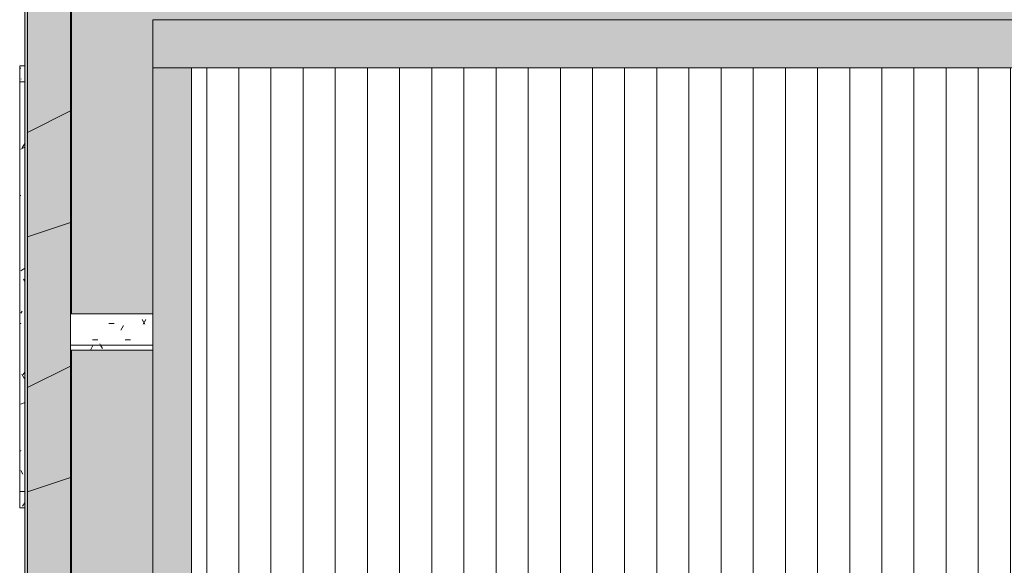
# Model space of a CAD drawing. Header units: millimetres. Extents: x 5980700 to 6194397, y -12939 to 2351883.
# Tile 94 of 124: x 6150717 to 6156842, y -5162 to -1767. Entities that reach past the tile are written whole.
import ezdxf

# ---------------------------------------------------------------- set-up
doc = ezdxf.new("R2010")
doc.units = ezdxf.units.MM
for name, color, linetype, lineweight in [('A-DETL-MBND', 5, 'Continuous', 9), ('A-FLOR-PATT', 8, 'Continuous', 18), ('A-GLAZ', 151, 'Continuous', 9), ('A-GLAZ-SILL', 1, 'Continuous', 9), ('A-ROOF', 132, 'Continuous', 9), ('A-ROOF-OTLN', 132, 'Continuous', 9), ('A-ROOF-PATT', 132, 'Continuous', 9), ('A-WALL', 113, 'Continuous', 18), ('A-WALL-PATT', 111, 'Continuous', 25)]:
    doc.layers.add(name, color=color, linetype=linetype, lineweight=lineweight)
pattern_1 = [(0, (2e-05, -3e-05), (406.4, 101.6), [33.528, -271.272, 33.528, -271.272, -1625.6]), (0, (2e-05, -3e-05), (406.4, 101.6), [-609.6, 33.528, -576.072, 33.528, -271.272, -711.2]), (0, (2e-05, -3e-05), (406.4, 101.6), [-1524, 33.528, -169.672, 33.528, -474.472]), (120, (152.4, 50.8), (-291.1881810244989, 301.1527240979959), [33.52799999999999, -271.2719999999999, 33.52799999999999, -271.2719999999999, -1625.6]), (120, (152.4, 50.8), (-291.1881810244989, 301.1527240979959), [-609.5999999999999, 33.52799999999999, -576.0719999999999, 33.52799999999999, -271.2719999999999, -711.1999999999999]), (120, (152.4, 50.8), (-291.1881810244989, 301.1527240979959), [-1524, 33.52799999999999, -169.672, 33.52799999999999, -474.4719999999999]), (240, (203.2, 254), (-115.2118189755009, -402.7527240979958), [33.528, -271.272, 33.528, -271.272, -1625.6]), (240, (203.2, 254), (-115.2118189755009, -402.7527240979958), [-609.6, 33.528, -576.072, 33.528, -271.272, -711.2]), (240, (203.2, 254), (-115.2118189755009, -402.7527240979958), [-1524, 33.528, -169.672, 33.528, -474.472])]

# ---------------------------------------------------------------- blocks, each defined once
blk = doc.blocks.new('FP_246-PLANTA DE CAIMENTO DE PISOS - COBERTURA')
at = {"layer": 'A-DETL-MBND', "color": 90, "lineweight": 5}
for p, q in [((-1275.000000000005, 107.4999999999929), (-1375.000000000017, 107.4999999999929)), ((1374.999999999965, 107.4999999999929), (1274.99999999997, 107.4999999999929))]:
    blk.add_line(p, q, dxfattribs=at)
at = {"layer": 'A-DETL-MBND', "color": 71, "lineweight": 5}
for p, q in [((-1022.480738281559, 108.6191948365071), (-1022.598246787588, 108.6529190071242)), ((-1022.363229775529, 108.5630978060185), (-1022.480738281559, 108.6191948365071)), ((-1022.245721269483, 108.4847924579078), (-1022.363229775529, 108.5630978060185)), ((-1022.128212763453, 108.3845084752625), (-1022.245721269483, 108.4847924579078)), ((-1022.010704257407, 108.2625400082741), (-1022.128212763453, 108.3845084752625)), ((-1021.893195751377, 108.1192448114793), (-1022.010704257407, 108.2625400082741)), ((-1021.775687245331, 107.9550431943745), (-1021.893195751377, 108.1192448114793)), ((-1021.658178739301, 107.7704167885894), (-1021.775687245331, 107.9550431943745)), ((-1021.540670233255, 107.5659071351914), (-1021.658178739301, 107.7704167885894)), ((-231.7511636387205, 108.6416587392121), (-231.87583791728, 108.6585411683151)), ((-231.626489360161, 108.6135488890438), (-231.7511636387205, 108.6416587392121)), ((-231.5018150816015, 108.5742528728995), (-231.626489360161, 108.6135488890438)), ((-231.377140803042, 108.5238283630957), (-231.5018150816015, 108.5742528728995)), ((-231.2524665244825, 108.4623493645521), (-231.377140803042, 108.5238283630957)), ((-231.127792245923, 108.3899061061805), (-231.2524665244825, 108.4623493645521)), ((-231.0031179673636, 108.3066049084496), (-231.127792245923, 108.3899061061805)), ((-230.8784436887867, 108.2125680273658), (-231.0031179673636, 108.3066049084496)), ((-230.7537694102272, 108.1079334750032), (-230.8784436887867, 108.2125680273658)), ((-230.6290951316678, 107.9928548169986), (-230.7537694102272, 108.1079334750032)), ((-230.5044208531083, 107.8675009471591), (-230.6290951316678, 107.9928548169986)), ((-230.3797465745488, 107.732055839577), (-230.5044208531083, 107.8675009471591)), ((-230.2550722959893, 107.5867182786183), (-230.3797465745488, 107.732055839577)), ((-230.1303980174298, 107.4317015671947), (-230.2550722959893, 107.5867182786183)), ((48.16146111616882, 108.658250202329), (47.94000912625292, 108.6626909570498)), ((48.38291310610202, 108.6508508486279), (48.16146111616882, 108.658250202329)), ((48.60436509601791, 108.640495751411), (48.38291310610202, 108.6508508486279)), ((48.82581708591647, 108.6271889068), (48.60436509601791, 108.640495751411)), ((49.04726907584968, 108.6109354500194), (48.82581708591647, 108.6271889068)), ((49.26872106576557, 108.5917416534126), (49.04726907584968, 108.6109354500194)), ((49.49017305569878, 108.5696149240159), (49.26872106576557, 108.5917416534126)), ((49.71162504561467, 108.5445638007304), (49.49017305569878, 108.5696149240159)), ((49.93307703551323, 108.5165979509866), (49.71162504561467, 108.5445638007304)), ((50.15452902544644, 108.485728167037), (49.93307703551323, 108.5165979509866)), ((50.37598101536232, 108.4519663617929), (50.15452902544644, 108.485728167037)), ((50.59743300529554, 108.4153255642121), (50.37598101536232, 108.4519663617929)), ((50.81888499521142, 108.3758199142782), (50.59743300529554, 108.4153255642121)), ((51.0403369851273, 108.3334646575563), (50.81888499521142, 108.3758199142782)), ((51.2617889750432, 108.288276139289), (51.0403369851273, 108.3334646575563)), ((51.48324096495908, 108.2402717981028), (51.2617889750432, 108.288276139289)), ((51.70469295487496, 108.1894701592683), (51.48324096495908, 108.2402717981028)), ((51.92614494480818, 108.1358908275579), (51.70469295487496, 108.1894701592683)), ((52.14759693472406, 108.079554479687), (51.92614494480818, 108.1358908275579)), ((52.36904892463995, 108.0204828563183), (52.14759693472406, 108.079554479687)), ((52.59050091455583, 107.9586987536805), (52.36904892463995, 108.0204828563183)), ((52.81195290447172, 107.894226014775), (52.59050091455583, 107.9586987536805)), ((53.03340489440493, 107.8270895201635), (52.81195290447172, 107.894226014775)), ((53.25485688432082, 107.7573151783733), (53.03340489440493, 107.8270895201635)), ((53.47630887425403, 107.6849299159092), (53.25485688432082, 107.7573151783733)), ((53.69776086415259, 107.6099616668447), (53.47630887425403, 107.6849299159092)), ((53.91921285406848, 107.5324393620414), (53.69776086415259, 107.6099616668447)), ((565.0199854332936, 108.6191948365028), (564.902476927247, 108.6529190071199)), ((565.137493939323, 108.5630978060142), (565.0199854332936, 108.6191948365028)), ((565.2550024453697, 108.4847924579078), (565.137493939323, 108.5630978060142)), ((565.372510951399, 108.3845084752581), (565.2550024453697, 108.4847924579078)), ((565.4900194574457, 108.2625400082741), (565.372510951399, 108.3845084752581)), ((565.6075279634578, 108.1192448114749), (565.4900194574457, 108.2625400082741)), ((565.7250364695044, 107.9550431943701), (565.6075279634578, 108.1192448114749)), ((565.8425449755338, 107.770416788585), (565.7250364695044, 107.9550431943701)), ((565.9600534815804, 107.565907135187), (565.8425449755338, 107.770416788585)), ((1355.750948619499, 108.6416587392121), (1355.626274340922, 108.6585411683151)), ((1355.875622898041, 108.6135488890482), (1355.750948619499, 108.6416587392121)), ((1356.000297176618, 108.5742528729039), (1355.875622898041, 108.6135488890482)), ((1356.124971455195, 108.5238283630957), (1356.000297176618, 108.5742528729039)), ((1356.249645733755, 108.4623493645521), (1356.124971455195, 108.5238283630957)), ((1356.374320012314, 108.3899061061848), (1356.249645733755, 108.4623493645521)), ((1356.498994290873, 108.3066049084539), (1356.374320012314, 108.3899061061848)), ((1356.623668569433, 108.2125680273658), (1356.498994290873, 108.3066049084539)), ((1356.748342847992, 108.1079334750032), (1356.623668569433, 108.2125680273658)), ((1356.873017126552, 107.9928548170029), (1356.748342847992, 108.1079334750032)), ((1356.997691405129, 107.8675009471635), (1356.873017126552, 107.9928548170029)), ((1357.122365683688, 107.7320558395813), (1356.997691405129, 107.8675009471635)), ((1357.247039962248, 107.5867182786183), (1357.122365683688, 107.7320558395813)), ((1357.371714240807, 107.4317015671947), (1357.247039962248, 107.5867182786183)), ((1357.496388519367, 107.2672332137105), (1357.371714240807, 107.4317015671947)), ((1357.621062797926, 107.0935545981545), (1357.496388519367, 107.2672332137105)), ((1357.745737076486, 106.9109206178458), (1357.621062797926, 107.0935545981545)), ((1357.870411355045, 106.7195993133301), (1357.745737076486, 106.9109206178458)), ((1357.995085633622, 106.5198714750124), (1357.870411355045, 106.7195993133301)), ((1358.119759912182, 106.3120302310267), (1357.995085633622, 106.5198714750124)), ((1358.244434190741, 106.0963806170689), (1358.119759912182, 106.3120302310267)), ((1358.369108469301, 105.8732391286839), (1358.244434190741, 106.0963806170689)), ((1358.49378274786, 105.6429332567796), (1358.369108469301, 105.8732391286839)), ((1358.61845702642, 105.4058010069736), (1358.49378274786, 105.6429332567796)), ((1358.743131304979, 105.1621904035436), (1358.61845702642, 105.4058010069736)), ((1358.867805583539, 104.912458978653), (1358.743131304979, 105.1621904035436)), ((1358.992479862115, 104.6569732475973), (1358.867805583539, 104.912458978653)), ((1359.117154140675, 104.3961081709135), (1358.992479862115, 104.6569732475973)), ((1359.241828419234, 104.1302466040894), (1359.117154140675, 104.3961081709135)), ((1359.366502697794, 103.8597787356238), (1359.241828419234, 104.1302466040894)), ((1359.491176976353, 103.5851015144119), (1359.366502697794, 103.8597787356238)), ((1359.615851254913, 103.3066180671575), (1359.491176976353, 103.5851015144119)), ((1359.740525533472, 103.0247371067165), (1359.615851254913, 103.3066180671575)), ((1359.865199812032, 102.7398723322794), (1359.740525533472, 103.0247371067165)), ((1359.989874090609, 102.4524418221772), (1359.865199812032, 102.7398723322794)), ((1360.114548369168, 102.1628674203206), (1359.989874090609, 102.4524418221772)), ((1360.239222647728, 101.871574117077), (1360.114548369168, 102.1628674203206)), ((1360.363896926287, 101.5789894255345), (1360.239222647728, 101.871574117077)), ((1360.488571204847, 101.2855427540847), (1360.363896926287, 101.5789894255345)), ((1360.613245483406, 100.9916647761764), (1360.488571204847, 101.2855427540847))]:
    blk.add_line(p, q, dxfattribs=at)
blk = doc.blocks.new('CC_PEITORIL - PEITORIL-3910250-PLANTA DE CAIMENTO DE PISOS - COBERTURA')
at = {"layer": 'A-DETL-MBND', "lineweight": 5}
h = blk.add_hatch(dxfattribs=at)
h.set_pattern_fill('FP_51', color=71, style=0, pattern_type=2)
h.set_pattern_definition([(270, (3428.341, -16549.116), (101.6, -406.4), [33.528, -271.272, 33.528, -1896.872]), (270, (3428.341, -16549.116), (101.6, -406.4), [-338.328, -271.272, 33.528, -576.072, -1016]), (270, (3428.341, -16549.116), (101.6, -406.4), [-1219.2, 33.528, -271.272, 33.528, -677.672]), (270, (3428.341, -16549.116), (101.6, -406.4), [-1557.528, -169.672, 33.528, -474.472]), (29.99999999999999, (3479.141, -16701.516), (301.1527240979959, 291.1881810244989), [33.528, -271.272, 33.528, -271.272, -1625.6]), (29.99999999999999, (3479.141, -16701.516), (301.1527240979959, 291.1881810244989), [-609.6, 33.528, -576.072, 33.528, -271.272, -711.2]), (29.99999999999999, (3479.141, -16701.516), (301.1527240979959, 291.1881810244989), [-1524, 33.528, -169.672, 33.528, -474.472]), (150, (3682.341, -16752.316), (-402.7527240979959, 115.211818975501), [33.528, -271.272, 33.528, -1896.872]), (150, (3682.341, -16752.316), (-402.7527240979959, 115.211818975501), [-338.328, -271.272, 33.528, -576.072, -1016]), (150, (3682.341, -16752.316), (-402.7527240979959, 115.211818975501), [-1219.2, 33.528, -271.272, 33.528, -677.672]), (150, (3682.341, -16752.316), (-402.7527240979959, 115.211818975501), [-1557.528, -169.672, 33.528, -474.472])])
h.paths.add_polyline_path([(-1375.000000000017, 100.9916647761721), (-1375.000000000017, 77.50636918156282), (-1275.000000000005, 78.14655958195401), (-1275.000000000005, 100.9916647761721), (-1284.641789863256, 100.9916647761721)])
h.paths.add_polyline_path([(1274.99999999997, 77.50636918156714), (1374.999999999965, 77.50636918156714), (1374.999999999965, 100.9916647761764), (1274.99999999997, 100.1295853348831)])
h = blk.add_hatch(dxfattribs=at)
h.set_pattern_fill('FP_52', color=71, style=0, pattern_type=2)
h.set_pattern_definition([(126.87, (5015.840999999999, -17184.116), (3175.008507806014, -4762.494328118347), [793.75, -7143.75]), (116.565, (4539.590999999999, -18136.616), (-1587.499067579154, 1587.501456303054), [1774.879, -1774.879]), (108.435, (3745.841, -18136.616), (-1587.502903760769, 3174.997452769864), [1004.024, -4016.092])])
h.paths.add_polyline_path([(-1375.000000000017, 100.9916647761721), (-1375.000000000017, 77.50636918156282), (-1275.000000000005, 78.14655958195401), (-1275.000000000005, 100.9916647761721), (-1284.641789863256, 100.9916647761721)])
h.paths.add_polyline_path([(1274.99999999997, 77.50636918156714), (1374.999999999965, 77.50636918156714), (1374.999999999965, 100.9916647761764), (1274.99999999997, 100.1295853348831)])
at = {"layer": 'A-DETL-MBND', "color": 90, "lineweight": 5}
for p, q in [((-1375.000000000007, 100.9916647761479), (-1375.000000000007, 107.4999999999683)), ((-1375.000000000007, 100.9916647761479), (-1375.000000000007, 77.50636918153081)), ((1374.999999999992, 107.4999999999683), (1374.999999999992, 100.991664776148)), ((1374.999999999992, 77.5063691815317), (1374.999999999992, 100.9916647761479))]:
    blk.add_line(p, q, dxfattribs=at)
at = {"layer": 'A-GLAZ', "color": 90, "lineweight": 5}
blk.add_blockref('FP_246-PLANTA DE CAIMENTO DE PISOS - COBERTURA', (0, 0), dxfattribs=at)
blk = doc.blocks.new('Cumeeira1 - Cumeeira-4038532-PLANTA DE CAIMENTO DE PISOS - COBERTURA')
at = {"layer": 'A-ROOF', "lineweight": 5}
for points in [[(-15828.6148292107, -1825.841032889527), (19471.385170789, -1825.841032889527), (19471.385170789, -1525.522373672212), (-15828.6148292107, -1525.522373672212), (-15828.6148292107, -1539.160710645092)], [(1790.63785953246, -2126.159692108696), (19471.385170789, -2126.159692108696), (19471.385170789, -1825.841032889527), (-15828.6148292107, -1825.841032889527), (-15828.6148292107, -2126.159692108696), (1607.799284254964, -2126.159692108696)]]:
    blk.add_hatch(color=71, dxfattribs=at).paths.add_polyline_path(points)
at = {"layer": 'A-ROOF', "color": 90, "lineweight": 5}
for p, q in [((-15828.61482921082, -2126.159692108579), (-15828.61482921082, -1825.841032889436)), ((-15828.61482921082, -1825.841032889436), (19471.38517078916, -1825.841032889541)), ((19471.38517078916, -2126.159692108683), (-15828.61482921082, -2126.159692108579))]:
    blk.add_line(p, q, dxfattribs=at)
blk = doc.blocks.new('FP_272-PLANTA DE CAIMENTO DE PISOS - COBERTURA')
at = {"layer": 'A-GLAZ-SILL', "color": 90, "lineweight": 5}
blk.add_line((1274.99999999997, 107.4999999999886), (-1275.000000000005, 107.4999999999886), dxfattribs=at)
at = {"layer": 'A-GLAZ-SILL', "lineweight": 5}
for p, q in [((-1022.945106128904, 108.6191948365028), (-1023.062614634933, 108.6529190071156)), ((-1022.82759762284, 108.5630978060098), (-1022.945106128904, 108.6191948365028)), ((-1022.71008911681, 108.4847924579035), (-1022.82759762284, 108.5630978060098)), ((-1022.592580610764, 108.3845084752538), (-1022.71008911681, 108.4847924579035)), ((-1022.475072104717, 108.2625400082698), (-1022.592580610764, 108.3845084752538)), ((-1022.35756359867, 108.1192448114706), (-1022.475072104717, 108.2625400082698)), ((-1022.240055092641, 107.9550431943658), (-1022.35756359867, 108.1192448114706)), ((-1022.122546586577, 107.770416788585), (-1022.240055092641, 107.9550431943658)), ((-1022.005038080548, 107.565907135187), (-1022.122546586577, 107.770416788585)), ((-1021.887529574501, 107.342114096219), (-1022.005038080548, 107.565907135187)), ((-1021.770021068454, 107.099694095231), (-1021.887529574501, 107.342114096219)), ((-1021.652512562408, 106.839358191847), (-1021.770021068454, 107.099694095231)), ((-1021.535004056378, 106.5618699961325), (-1021.652512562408, 106.839358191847)), ((-1021.417495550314, 106.2680434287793), (-1021.535004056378, 106.5618699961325)), ((-1021.299987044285, 105.9587403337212), (-1021.417495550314, 106.2680434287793)), ((-1021.182478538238, 105.6348679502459), (-1021.299987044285, 105.9587403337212)), ((-1021.064970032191, 105.29737625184), (-1021.182478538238, 105.6348679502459)), ((-1020.947461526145, 104.9472551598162), (-1021.064970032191, 105.29737625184)), ((-1020.829953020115, 104.5855316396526), (-1020.947461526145, 104.9472551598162)), ((-1020.712444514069, 104.2132666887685), (-1020.829953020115, 104.5855316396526)), ((-1020.594936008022, 103.831552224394), (-1020.712444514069, 104.2132666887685)), ((-1020.477427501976, 103.4415078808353), (-1020.594936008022, 103.831552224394)), ((-1020.359918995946, 103.0442777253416), (-1020.477427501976, 103.4415078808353)), ((-1020.242410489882, 102.6410269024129), (-1020.359918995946, 103.0442777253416)), ((-1020.124901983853, 102.2329382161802), (-1020.242410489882, 102.6410269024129)), ((-1020.007393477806, 101.8212086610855), (-1020.124901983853, 102.2329382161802)), ((-1019.889884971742, 101.4070459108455), (-1020.007393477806, 101.8212086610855)), ((-1019.772376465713, 100.9916647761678), (-1019.889884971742, 101.4070459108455)), ((-767.0768628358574, 108.6589095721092), (-767.2856193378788, 108.6628558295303)), ((-766.868106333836, 108.6523339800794), (-767.0768628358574, 108.6589095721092)), ((-766.6593498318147, 108.643131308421), (-766.868106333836, 108.6523339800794)), ((-766.4505933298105, 108.6313047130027), (-766.6593498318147, 108.643131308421)), ((-766.2418368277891, 108.6168582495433), (-766.4505933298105, 108.6313047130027)), ((-766.0330803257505, 108.5997968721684), (-766.2418368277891, 108.6168582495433)), ((-765.8243238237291, 108.5801264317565), (-766.0330803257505, 108.5997968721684)), ((-765.6155673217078, 108.5578536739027), (-765.8243238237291, 108.5801264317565)), ((-765.4068108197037, 108.5329862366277), (-765.6155673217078, 108.5578536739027)), ((-765.1980543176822, 108.5055326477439), (-765.4068108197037, 108.5329862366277)), ((-491.2689681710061, 108.630456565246), (-491.0575333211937, 108.6425882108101)), ((-491.0575333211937, 108.6425882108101), (-490.8460984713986, 108.6520283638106)), ((-490.8460984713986, 108.6520283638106), (-490.6346636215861, 108.6587737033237)), ((-490.6346636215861, 108.6587737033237), (-490.423228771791, 108.6628218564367)), ((-232.4477188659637, 108.6416587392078), (-232.5723931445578, 108.6585411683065)), ((-232.3230445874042, 108.6135488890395), (-232.4477188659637, 108.6416587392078)), ((-232.1983703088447, 108.5742528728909), (-232.3230445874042, 108.6135488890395)), ((-232.0736960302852, 108.523828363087), (-232.1983703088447, 108.5742528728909)), ((-231.9490217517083, 108.4623493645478), (-232.0736960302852, 108.523828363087)), ((-231.8243474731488, 108.3899061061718), (-231.9490217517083, 108.4623493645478)), ((-231.6996731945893, 108.3066049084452), (-231.8243474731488, 108.3899061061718)), ((-231.5749989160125, 108.2125680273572), (-231.6996731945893, 108.3066049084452)), ((-231.4503246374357, 108.1079334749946), (-231.5749989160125, 108.2125680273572)), ((-231.3256503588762, 107.9928548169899), (-231.4503246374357, 108.1079334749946)), ((-231.2009760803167, 107.8675009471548), (-231.3256503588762, 107.9928548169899)), ((-231.0763018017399, 107.7320558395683), (-231.2009760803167, 107.8675009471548)), ((-230.9516275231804, 107.5867182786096), (-231.0763018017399, 107.7320558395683)), ((-230.8269532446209, 107.4317015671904), (-230.9516275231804, 107.5867182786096)), ((-230.7022789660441, 107.2672332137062), (-230.8269532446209, 107.4317015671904)), ((-230.5776046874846, 107.0935545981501), (-230.7022789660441, 107.2672332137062)), ((-230.4529304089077, 106.9109206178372), (-230.5776046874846, 107.0935545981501)), ((-230.3282561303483, 106.7195993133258), (-230.4529304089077, 106.9109206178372)), ((-230.2035818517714, 106.5198714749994), (-230.3282561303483, 106.7195993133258)), ((-230.0789075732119, 106.312030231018), (-230.2035818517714, 106.5198714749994)), ((-229.9542332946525, 106.0963806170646), (-230.0789075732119, 106.312030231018)), ((-229.829559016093, 105.8732391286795), (-229.9542332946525, 106.0963806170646)), ((-229.7048847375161, 105.642933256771), (-229.829559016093, 105.8732391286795)), ((-229.5802104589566, 105.4058010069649), (-229.7048847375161, 105.642933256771)), ((-229.4555361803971, 105.1621904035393), (-229.5802104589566, 105.4058010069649)), ((-229.330861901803, 104.9124589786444), (-229.4555361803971, 105.1621904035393)), ((-229.2061876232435, 104.6569732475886), (-229.330861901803, 104.9124589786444)), ((-229.081513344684, 104.3961081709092), (-229.2061876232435, 104.6569732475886)), ((-228.9568390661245, 104.1302466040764), (-229.081513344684, 104.3961081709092)), ((-228.8321647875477, 103.8597787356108), (-228.9568390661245, 104.1302466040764)), ((-228.7074905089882, 103.5851015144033), (-228.8321647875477, 103.8597787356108)), ((-228.5828162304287, 103.3066180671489), (-228.7074905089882, 103.5851015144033)), ((-228.4581419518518, 103.0247371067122), (-228.5828162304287, 103.3066180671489)), ((-228.333467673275, 102.739872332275), (-228.4581419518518, 103.0247371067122)), ((-228.2087933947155, 102.4524418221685), (-228.333467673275, 102.739872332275)), ((-228.084119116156, 102.162867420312), (-228.2087933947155, 102.4524418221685)), ((-227.9594448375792, 101.8715741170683), (-228.084119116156, 102.162867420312)), ((-227.8347705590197, 101.5789894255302), (-227.9594448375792, 101.8715741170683)), ((-227.7100962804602, 101.285542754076), (-227.8347705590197, 101.5789894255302)), ((-227.5854220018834, 100.9916647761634), (-227.7100962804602, 101.285542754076)), ((45.75897096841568, 108.6579677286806), (45.5322975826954, 108.6626203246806)), ((45.98564435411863, 108.6502154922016), (45.75897096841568, 108.6579677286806)), ((46.21231773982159, 108.6393667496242), (45.98564435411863, 108.6502154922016)), ((46.43899112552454, 108.6254258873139), (46.21231773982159, 108.6393667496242)), ((46.66566451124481, 108.6083985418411), (46.43899112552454, 108.6254258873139)), ((46.89233789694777, 108.5882915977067), (46.66566451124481, 108.6083985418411)), ((47.11901128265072, 108.5651131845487), (46.89233789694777, 108.5882915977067)), ((47.34568466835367, 108.5388726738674), (47.11901128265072, 108.5651131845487)), ((47.57235805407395, 108.5095806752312), (47.34568466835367, 108.5388726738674)), ((47.7990314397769, 108.4772490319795), (47.57235805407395, 108.5095806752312)), ((48.02570482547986, 108.4418908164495), (47.7990314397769, 108.4772490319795)), ((48.25237821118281, 108.4035203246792), (48.02570482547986, 108.4418908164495)), ((48.47905159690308, 108.3621530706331), (48.25237821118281, 108.4035203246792)), ((48.70572498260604, 108.3178057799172), (48.47905159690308, 108.3621530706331)), ((48.93239836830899, 108.270496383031), (48.70572498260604, 108.3178057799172)), ((49.15907175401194, 108.220244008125), (48.93239836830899, 108.270496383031)), ((49.38574513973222, 108.1670689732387), (49.15907175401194, 108.220244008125)), ((49.61241852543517, 108.1109927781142), (49.38574513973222, 108.1670689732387)), ((49.83909191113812, 108.0520380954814), (49.61241852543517, 108.1109927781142)), ((50.06576529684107, 107.9902287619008), (49.83909191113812, 108.0520380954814)), ((50.29243868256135, 107.9255897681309), (50.06576529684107, 107.9902287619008)), ((50.51911206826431, 107.8581472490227), (50.29243868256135, 107.9255897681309)), ((50.74578545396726, 107.7879284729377), (50.51911206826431, 107.8581472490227)), ((50.97245883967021, 107.7149618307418), (50.74578545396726, 107.7879284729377)), ((51.19913222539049, 107.6392768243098), (50.97245883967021, 107.7149618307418)), ((51.42580561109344, 107.5609040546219), (51.19913222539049, 107.6392768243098)), ((51.65247899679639, 107.4798752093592), (51.42580561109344, 107.5609040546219)), ((51.87915238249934, 107.3962230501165), (51.65247899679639, 107.4798752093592)), ((52.10582576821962, 107.3099813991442), (51.87915238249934, 107.3962230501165)), ((52.33249915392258, 107.2211851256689), (52.10582576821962, 107.3099813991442)), ((52.55917253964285, 107.1298701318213), (52.33249915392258, 107.2211851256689)), ((52.78584592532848, 107.036073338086), (52.55917253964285, 107.1298701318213)), ((53.01251931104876, 106.9398326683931), (52.78584592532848, 107.036073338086)), ((53.23919269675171, 106.8411870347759), (53.01251931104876, 106.9398326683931)), ((53.46586608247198, 106.7401763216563), (53.23919269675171, 106.8411870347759)), ((53.69253946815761, 106.6368413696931), (53.46586608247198, 106.7401763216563)), ((53.91921285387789, 106.5312239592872), (53.69253946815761, 106.6368413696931)), ((564.5556175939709, 108.6191948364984), (564.4381090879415, 108.6529190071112)), ((564.6731261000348, 108.5630978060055), (564.5556175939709, 108.6191948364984)), ((564.7906346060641, 108.4847924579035), (564.6731261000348, 108.5630978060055)), ((564.9081431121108, 108.3845084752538), (564.7906346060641, 108.4847924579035)), ((565.0256516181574, 108.2625400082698), (564.9081431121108, 108.3845084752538)), ((565.1431601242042, 108.1192448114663), (565.0256516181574, 108.2625400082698)), ((565.2606686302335, 107.9550431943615), (565.1431601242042, 108.1192448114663)), ((565.3781771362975, 107.7704167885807), (565.2606686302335, 107.9550431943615)), ((565.4956856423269, 107.5659071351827), (565.3781771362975, 107.7704167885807)), ((565.6131941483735, 107.342114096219), (565.4956856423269, 107.5659071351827)), ((565.7307026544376, 107.0996940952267), (565.6131941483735, 107.342114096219)), ((565.8482111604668, 106.8393581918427), (565.7307026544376, 107.0996940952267)), ((565.9657196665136, 106.5618699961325), (565.8482111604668, 106.8393581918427)), ((566.0832281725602, 106.2680434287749), (565.9657196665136, 106.5618699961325)), ((566.2007366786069, 105.9587403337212), (566.0832281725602, 106.2680434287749)), ((566.3182451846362, 105.6348679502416), (566.2007366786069, 105.9587403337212)), ((566.4357536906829, 105.29737625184), (566.3182451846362, 105.6348679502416)), ((566.5532621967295, 104.9472551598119), (566.4357536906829, 105.29737625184)), ((566.6707707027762, 104.5855316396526), (566.5532621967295, 104.9472551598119)), ((566.7882792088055, 104.2132666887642), (566.6707707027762, 104.5855316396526)), ((566.9057877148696, 103.831552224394), (566.7882792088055, 104.2132666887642)), ((567.0232962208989, 103.441507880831), (566.9057877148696, 103.831552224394)), ((567.1408047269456, 103.0442777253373), (567.0232962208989, 103.441507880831)), ((567.2583132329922, 102.6410269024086), (567.1408047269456, 103.0442777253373)), ((567.3758217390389, 102.2329382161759), (567.2583132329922, 102.6410269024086)), ((567.4933302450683, 101.8212086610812), (567.3758217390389, 102.2329382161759)), ((567.6108387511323, 101.4070459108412), (567.4933302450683, 101.8212086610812)), ((567.7283472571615, 100.9916647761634), (567.6108387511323, 101.4070459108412))]:
    blk.add_line(p, q, dxfattribs=at)
blk = doc.blocks.new('CC_PEITORIL - PEITORIL-V271-PLANTA DE CAIMENTO DE PISOS - COBERTURA')
at = {"layer": 'A-GLAZ-SILL', "lineweight": 5}
h = blk.add_hatch(dxfattribs=at)
h.set_pattern_fill('FP_222', color=256, style=0, pattern_type=2)
h.set_pattern_definition([(270, (3428.341, -16549.122), (101.6, -406.4), [33.528, -271.272, 33.528, -1896.872]), (270, (3428.341, -16549.122), (101.6, -406.4), [-338.328, -271.272, 33.528, -576.072, -1016]), (270, (3428.341, -16549.122), (101.6, -406.4), [-1219.2, 33.528, -271.272, 33.528, -677.672]), (270, (3428.341, -16549.122), (101.6, -406.4), [-1557.528, -169.672, 33.528, -474.472]), (29.99999999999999, (3479.141, -16701.522), (301.1527240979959, 291.1881810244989), [33.528, -271.272, 33.528, -271.272, -1625.6]), (29.99999999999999, (3479.141, -16701.522), (301.1527240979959, 291.1881810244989), [-609.6, 33.528, -576.072, 33.528, -271.272, -711.2]), (29.99999999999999, (3479.141, -16701.522), (301.1527240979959, 291.1881810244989), [-1524, 33.528, -169.672, 33.528, -474.472]), (150, (3682.341, -16752.322), (-402.7527240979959, 115.211818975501), [33.528, -271.272, 33.528, -1896.872]), (150, (3682.341, -16752.322), (-402.7527240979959, 115.211818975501), [-338.328, -271.272, 33.528, -576.072, -1016]), (150, (3682.341, -16752.322), (-402.7527240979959, 115.211818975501), [-1219.2, 33.528, -271.272, 33.528, -677.672]), (150, (3682.341, -16752.322), (-402.7527240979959, 115.211818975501), [-1557.528, -169.672, 33.528, -474.472])])
h.paths.add_polyline_path([(-1275.000000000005, 100.9852955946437), (-1275.000000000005, 77.50000000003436), (1274.99999999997, 77.5000000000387), (1274.99999999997, 100.9916647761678), (-1275.000000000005, 100.9916647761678)])
h = blk.add_hatch(dxfattribs=at)
h.set_pattern_fill('FP_223', color=256, style=0, pattern_type=2)
h.set_pattern_definition([(126.87, (5015.840999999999, -17184.122), (3175.008507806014, -4762.494328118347), [793.75, -7143.75]), (116.565, (4539.590999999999, -18136.622), (-1587.499067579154, 1587.501456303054), [1774.879, -1774.879]), (108.435, (3745.841, -18136.622), (-1587.502903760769, 3174.997452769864), [1004.024, -4016.092])])
h.paths.add_polyline_path([(-1275.000000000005, 100.9852955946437), (-1275.000000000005, 77.50000000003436), (1274.99999999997, 77.5000000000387), (1274.99999999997, 100.9916647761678), (-1275.000000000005, 100.9916647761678)])
at = {"layer": 'A-GLAZ-SILL', "color": 90, "lineweight": 5}
for p, q in [((-1275.000000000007, 100.9916647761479), (-1275.000000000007, 107.4999999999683)), ((-1275.000000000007, 100.9916647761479), (-1275.000000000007, 77.5000000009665)), ((1274.999999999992, 107.4999999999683), (1274.999999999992, 100.991664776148)), ((1274.999999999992, 77.50000000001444), (1274.999999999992, 100.9916647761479))]:
    blk.add_line(p, q, dxfattribs=at)
at = {"layer": 'A-GLAZ', "color": 90, "lineweight": 5}
blk.add_blockref('FP_272-PLANTA DE CAIMENTO DE PISOS - COBERTURA', (0, 0), dxfattribs=at)
blk = doc.blocks.new('CHAPIM - CHAPIM-4060820-PLANTA DE CAIMENTO DE PISOS - COBERTURA')
at = {"layer": 'A-ROOF-PATT', "lineweight": 5}
h = blk.add_hatch(dxfattribs=at)
h.set_pattern_fill('FP_34', color=71, style=0, pattern_type=2)
h.set_pattern_definition([(0, (2e-05, -3e-05), (812.8, 203.2), [33.528, -576.072, 33.528, -576.072, -3251.2]), (0, (2e-05, -3e-05), (812.8, 203.2), [-1219.2, 33.528, -1185.672, 33.528, -576.072, -1422.4]), (0, (2e-05, -3e-05), (812.8, 203.2), [-3048, 33.528, -372.872, 33.528, -982.472]), (120, (304.8, 101.6), (-582.3763620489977, 602.3054481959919), [33.52799999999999, -576.0719999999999, 33.52799999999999, -576.0719999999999, -3251.199999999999]), (120, (304.8, 101.6), (-582.3763620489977, 602.3054481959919), [-1219.2, 33.52799999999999, -1185.672, 33.52799999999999, -576.0719999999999, -1422.4]), (120, (304.8, 101.6), (-582.3763620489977, 602.3054481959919), [-3048, 33.52799999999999, -372.8719999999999, 33.52799999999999, -982.4719999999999]), (240, (406.4, 508), (-230.4236379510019, -805.5054481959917), [33.528, -576.072, 33.528, -576.072, -3251.2]), (240, (406.4, 508), (-230.4236379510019, -805.5054481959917), [-1219.2, 33.528, -1185.672, 33.528, -576.072, -1422.4]), (240, (406.4, 508), (-230.4236379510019, -805.5054481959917), [-3048, 33.528, -372.872, 33.528, -982.472])])
h.paths.add_polyline_path([(9835.535171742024, -8340.841032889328), (20251.38517078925, -8340.841032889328), (20251.38517078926, 4739.15896711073), (-16608.61482921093, 4739.15896711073), (-16608.61482921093, -8340.841032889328), (9652.696596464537, -8340.841032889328)])
h.paths.add_polyline_path([(3619.023612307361, -8073.341032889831), (-16341.11482921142, -8073.341032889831), (-16341.11482921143, 4471.658967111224), (19983.88517078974, 4471.658967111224), (19983.88517078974, -8073.341032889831), (3710.442899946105, -8073.341032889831)])
h = blk.add_hatch(dxfattribs=at)
h.set_pattern_fill('FP_33', color=71, style=0, pattern_type=2)
h.set_pattern_definition([(216.87, (635, 1587.5), (4762.494328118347, 3175.008507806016), [793.75, -7143.75]), (206.565, (1587.5, 1111.25), (-1587.501456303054, -1587.499067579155), [1774.879, -1774.879]), (198.435, (1587.5, 317.5), (-3174.997452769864, -1587.50290376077), [1004.024, -4016.092])])
h.paths.add_polyline_path([(9835.535171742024, -8340.841032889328), (20251.38517078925, -8340.841032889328), (20251.38517078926, 4739.15896711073), (-16608.61482921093, 4739.15896711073), (-16608.61482921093, -8340.841032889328), (9652.696596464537, -8340.841032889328)])
h.paths.add_polyline_path([(3619.023612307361, -8073.341032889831), (-16341.11482921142, -8073.341032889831), (-16341.11482921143, 4471.658967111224), (19983.88517078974, 4471.658967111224), (19983.88517078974, -8073.341032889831), (3710.442899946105, -8073.341032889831)])
at = {"layer": 'A-ROOF-OTLN', "color": 90, "lineweight": 5}
for p, q in [((-16608.61482921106, -8340.841032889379), (-16608.61482921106, 4739.158967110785)), ((-16341.11482921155, 4471.658967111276), (-16341.11482921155, -8073.34103288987))]:
    blk.add_line(p, q, dxfattribs=at)
blk = doc.blocks.new('Calha1 - Calha05-4216735-PLANTA DE CAIMENTO DE PISOS - COBERTURA')
at = {"layer": 'A-ROOF', "lineweight": 5}
h = blk.add_hatch(color=71, dxfattribs=at)
h.paths.add_polyline_path([(-16336.1148292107, -7713.341032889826), (-16336.1148292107, -3462.238756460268), (-16341.11482921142, -3462.238756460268), (-16341.11482921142, -7713.341032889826)])
h.paths.add_polyline_path([(-16336.1148292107, -3236.685270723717), (-16336.1148292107, 3689.15896711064), (-16341.11482921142, 3689.15896711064), (-16341.11482921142, -3236.685270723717)])
at = {"layer": 'A-ROOF', "color": 90, "lineweight": 5}
for p, q in [((-16336.11482921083, 3689.158967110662), (-16336.11482921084, -3236.685270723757)), ((-16336.11482921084, -3462.238756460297), (-16336.11482921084, -7713.341032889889))]:
    blk.add_line(p, q, dxfattribs=at)
blk = doc.blocks.new('Paredes 10 - Paredes 4-4528193-PLANTA DE CAIMENTO DE PISOS - COBERTURA')
at = {"layer": 'A-WALL-PATT', "lineweight": 5}
h = blk.add_hatch(dxfattribs=at)
h.set_pattern_fill('FP_257', color=71, style=0, pattern_type=2)
h.set_pattern_definition(pattern_1)
h.paths.add_polyline_path([(-16127.54251766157, -3792.239545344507), (-15828.6148292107, -3792.239545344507), (-15828.6148292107, -3596.685270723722), (-16341.11482921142, -3596.685270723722), (-16341.11482921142, -3792.239545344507), (-16310.38109293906, -3792.239545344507)])
h = blk.add_hatch(dxfattribs=at)
h.set_pattern_fill('FP_257', color=71, style=0, pattern_type=2)
h.set_pattern_definition(pattern_1)
h.paths.add_polyline_path([(-16127.54251766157, -3822.238756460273), (-15828.6148292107, -3822.238756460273), (-15828.6148292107, -3792.239545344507), (-16341.11482921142, -3792.239545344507), (-16341.11482921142, -3822.238756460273), (-16310.38109293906, -3822.238756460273)])
at = {"layer": 'A-WALL', "color": 250, "lineweight": 5}
for p, q in [((-16341.11482921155, -3596.685270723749), (-15828.61482921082, -3596.685270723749)), ((-16341.11482921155, -3792.239545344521), (-15828.61482921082, -3792.239545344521)), ((-16341.11482921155, -3822.23875646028), (-15828.61482921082, -3822.23875646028))]:
    blk.add_line(p, q, dxfattribs=at)
blk = doc.blocks.new('BE-PMSa-MOD-ARQ-CONEXAODOFUTURO-EX-000-R_rvt-3-PLANTA DE CAIMENTO DE PISOS - COBERTURA')
at = {"layer": 'A-FLOR-PATT', "lineweight": 5}
h = blk.add_hatch(dxfattribs=at)
h.set_pattern_fill('FP_2', color=135, style=0, pattern_type=2)
h.set_pattern_definition([(0, (0, 0), (812.8, 203.2), [33.528, -576.072, 33.528, -576.072, -3251.2]), (0, (0, 0), (812.8, 203.2), [-1219.2, 33.528, -1185.672, 33.528, -576.072, -1422.4]), (0, (0, 0), (812.8, 203.2), [-3048, 33.528, -372.872, 33.528, -982.472]), (120, (304.8, 101.6), (-582.3763620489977, 602.3054481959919), [33.52799999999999, -576.0719999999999, 33.52799999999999, -576.0719999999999, -3251.199999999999]), (120, (304.8, 101.6), (-582.3763620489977, 602.3054481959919), [-1219.2, 33.52799999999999, -1185.672, 33.52799999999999, -576.0719999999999, -1422.4]), (120, (304.8, 101.6), (-582.3763620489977, 602.3054481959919), [-3048, 33.52799999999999, -372.8719999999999, 33.52799999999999, -982.4719999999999]), (240, (406.4, 508), (-230.4236379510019, -805.5054481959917), [33.528, -576.072, 33.528, -576.072, -3251.2]), (240, (406.4, 508), (-230.4236379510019, -805.5054481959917), [-1219.2, 33.528, -1185.672, 33.528, -576.072, -1422.4]), (240, (406.4, 508), (-230.4236379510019, -805.5054481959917), [-3048, 33.528, -372.872, 33.528, -982.472])])
h.paths.add_polyline_path([(-16310.38110883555, -7293.341005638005), (-15828.61484510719, -7293.341005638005), (-15828.61484510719, -3822.238729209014), (-16336.11484510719, -3822.238729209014), (-16336.11484510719, -7293.341005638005)])
h.paths.add_polyline_path([(19948.88515489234, -7293.341005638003), (19983.8851548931, -7293.341005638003), (19983.88515489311, 3759.158994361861), (19471.38515489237, 3759.158994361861), (19471.38515489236, 3149.158994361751), (19948.88515489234, 3149.158994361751), (19948.88515489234, -7165.459808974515)])
h.paths.add_polyline_path([(-16092.159078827, -7010.094961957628), (-16122.07273118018, -7002.037175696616), (-16102.65385934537, -6967.911829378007), (-16106.79077188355, -6965.513995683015), (-16126.45110687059, -6999.566694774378), (-16148.32819661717, -6977.631621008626), (-16114.31656375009, -6957.994995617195), (-16116.83204162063, -6953.642598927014), (-16150.884740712, -6973.302933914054), (-16157.31064007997, -6957.560825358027), (-16158.91202631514, -6943.368057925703), (-16119.59233792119, -6943.314490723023), (-16119.69655235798, -6938.341486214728), (-16158.91300789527, -6938.341032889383), (-16155.90582508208, -6919.887346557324), (-16150.89740315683, -6908.403027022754), (-16116.84358878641, -6928.064005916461), (-16115.09711472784, -6923.267624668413), (-16148.384740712, -6904.049004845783), (-16126.4511068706, -6882.115371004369), (-16106.79077188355, -6916.16807009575), (-16102.43610579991, -6913.656522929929), (-16122.09708469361, -6879.602708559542), (-16106.33267963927, -6873.180479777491), (-16092.159078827, -6871.587103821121), (-16092.08866546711, -6910.903367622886), (-16087.13228793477, -6910.830189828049), (-16087.13205379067, -6871.588085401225), (-16057.22188219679, -6879.658160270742), (-16076.64978924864, -6913.77678458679), (-16072.50511609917, -6916.183547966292), (-16052.84413720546, -6882.129733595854), (-16030.93341694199, -6904.049004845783), (-16064.98611603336, -6923.709339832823), (-16062.47456886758, -6928.064005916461), (-16028.42075449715, -6908.403027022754), (-16021.99855404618, -6924.167181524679), (-16020.40514975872, -6938.341032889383), (-16059.7258197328, -6938.341032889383), (-16059.62160529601, -6943.367743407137), (-16020.40613133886, -6943.368057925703), (-16023.42468336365, -6961.830657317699), (-16028.43341694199, -6973.302933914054), (-16062.48611603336, -6953.642598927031), (-16064.19862027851, -6958.458592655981), (-16030.94777953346, -6977.655974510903), (-16052.86854745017, -6999.510052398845), (-16072.50511609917, -6965.498517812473), (-16076.85751278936, -6968.013995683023), (-16057.19717780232, -7002.066694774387), (-16072.93929087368, -7008.492594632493), (-16087.13205379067, -7010.093980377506), (-16087.1679303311, -6970.774291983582), (-16092.1587388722, -6970.852443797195), (-16092.159078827, -7010.046654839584)])
h.paths.add_polyline_path([(-16089.659078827, -6950.841032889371), (-16084.659078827, -6949.50128692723), (-16080.99882478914, -6945.841032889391), (-16079.65907882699, -6940.841032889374), (-16080.99882478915, -6935.841032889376), (-16084.659078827, -6932.180778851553), (-16089.659078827, -6930.841032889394), (-16094.65907882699, -6932.180778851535), (-16098.31933286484, -6935.841032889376), (-16099.65729360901, -6940.85459296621), (-16098.31933286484, -6945.841032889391), (-16094.65907882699, -6949.50128692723), (-16092.159078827, -6950.511901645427)])
h.paths.add_polyline_path([(-16310.38110883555, -3596.685243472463), (-15828.61484510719, -3596.685243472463), (-15828.61484510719, 612.1304019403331), (-16336.11484510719, 612.130401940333), (-16336.11484510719, -3596.685243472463)])
h.paths.add_polyline_path([(-15828.61484510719, 642.1296130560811), (-15828.61484510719, 3759.158994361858), (-16341.11484510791, 3759.158994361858), (-16341.11484510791, 3329.158994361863), (-16336.11484510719, 3329.158994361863), (-16336.11484510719, 642.129613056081), (-15944.70395828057, 642.129613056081)])
h.paths.add_polyline_path([(-4243.035140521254, 1824.99702563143), (3431.38515489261, 1824.997025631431), (3431.385154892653, 3059.158994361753), (4031.385154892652, 3059.158994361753), (4031.385154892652, 3159.158994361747), (4481.289110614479, 3159.158994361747), (4481.289110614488, 3759.15899436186), (4101.385126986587, 3759.15899436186), (4101.385126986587, 4471.658994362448), (-5058.614845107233, 4471.658994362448), (-5058.614845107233, 3759.158994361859), (-5453.614845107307, 3759.158994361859), (-5453.614845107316, 3159.158994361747), (-4958.614845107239, 3159.158994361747), (-4958.614845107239, 3059.158994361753), (-4358.614845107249, 3059.158994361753), (-4358.614845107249, 1824.99702563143)])
h.paths.add_polyline_path([(19730.2121753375, 3492.703171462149), (19730.28258869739, 3436.596632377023), (19735.23896622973, 3436.669810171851), (19735.23920037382, 3492.703171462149)])
h.paths.add_polyline_path([(19730.2121753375, 3501.080341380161), (19730.2121753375, 3492.703171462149), (19735.23920037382, 3492.703171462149), (19735.23920037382, 3501.080341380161)])
h.paths.add_polyline_path([(19730.2121753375, 3304.31151965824), (19692.53716617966, 3312.699597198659), (19676.30473988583, 3321.441849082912), (19665.68035433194, 3329.505269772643), (19642.4089160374, 3358.867894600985), (19631.76938065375, 3388.860028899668), (19630.36472788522, 3409.158967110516), (19632.7999032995, 3427.289243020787), (19646.21119826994, 3461.013039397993), (19669.66035532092, 3487.181023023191), (19684.9791695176, 3497.134467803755), (19701.97829530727, 3503.739754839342), (19730.2121753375, 3509.006414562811), (19730.22133741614, 3501.080341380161), (19735.23920037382, 3501.080341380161), (19735.23920037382, 3509.005750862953), (19772.86414246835, 3500.628229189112), (19789.14193540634, 3491.861983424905), (19800.2375084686, 3483.224519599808), (19823.0279788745, 3454.426273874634), (19833.65497002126, 3424.457905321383), (19835.05895908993, 3404.131942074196), (19832.62372462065, 3386.026705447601), (19819.19963560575, 3352.28308457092), (19795.78487988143, 3326.151170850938), (19780.46892569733, 3316.196228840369), (19763.48570359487, 3309.585170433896), (19735.23920037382, 3305.50931548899), (19735.2033238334, 3376.725708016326), (19730.21251529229, 3376.647556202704), (19730.2121753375, 3306.038765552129)])
h.paths.add_polyline_path([(19684.97916951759, 3318.9289257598), (19682.78642079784, 3321.388904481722), (19681.53489342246, 3320.9014853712), (19684.94486857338, 3318.948151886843)])
h.paths.add_polyline_path([(19781.95256298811, 3321.372113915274), (19784.14103086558, 3322.635626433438), (19749.86613806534, 3382.001482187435), (19745.51374137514, 3379.486004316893), (19780.50324784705, 3320.535351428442), (19781.72083555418, 3321.238326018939)])
h.paths.add_polyline_path([(19780.46892569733, 3318.941849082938), (19782.66134166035, 3321.39282159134), (19781.72083555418, 3320.992533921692), (19780.50324784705, 3318.998070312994)])
h.paths.add_polyline_path([(19685.66025556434, 3320.108601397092), (19719.71739481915, 3379.588170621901), (19715.58048228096, 3381.986004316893), (19681.30672417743, 3322.622113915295), (19685.57471192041, 3320.157990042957)])
h.paths.add_polyline_path([(-16092.159078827, 3337.349396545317), (-16122.09990464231, 3345.414008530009), (-16102.65385934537, 3379.586420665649), (-16106.79077188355, 3381.984254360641), (-16126.47805264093, 3347.884883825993), (-16148.37526243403, 3369.839455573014), (-16114.31656375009, 3389.503254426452), (-16116.83204162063, 3393.855651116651), (-16150.93141215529, 3374.168370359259), (-16157.38048315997, 3390.078786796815), (-16158.96591934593, 3404.130192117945), (-16119.59233792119, 3404.183759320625), (-16119.69655235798, 3409.156763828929), (-16158.96689943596, 3409.157217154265), (-16155.90582508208, 3427.744870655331), (-16150.9440758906, 3439.122169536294), (-16116.84358878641, 3419.434244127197), (-16115.09711472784, 3424.230625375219), (-16148.43141215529, 3443.476190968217), (-16126.47805264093, 3465.429550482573), (-16106.79077188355, 3431.330179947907), (-16102.43610579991, 3433.841727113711), (-16122.124031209, 3467.942214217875), (-16106.19145169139, 3474.387538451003), (-16092.159078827, 3475.965037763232), (-16092.0886654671, 3436.594882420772), (-16087.13228793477, 3436.6680602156), (-16087.13205379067, 3475.964057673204), (-16057.19470623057, 3467.887159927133), (-16076.64978924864, 3433.721465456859), (-16072.50511609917, 3431.314702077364), (-16052.81719069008, 3465.415189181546), (-16030.88674549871, 3443.476190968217), (-16064.98611603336, 3423.788910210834), (-16062.47456886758, 3419.434244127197), (-16028.3740817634, 3439.122169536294), (-16021.92878890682, 3423.189867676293), (-16020.35125821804, 3409.157217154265), (-16059.7258197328, 3409.157217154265), (-16059.62160529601, 3404.130506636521), (-16020.35223830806, 3404.130192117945), (-16023.42468336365, 3385.53374813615), (-16028.3867454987, 3374.168370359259), (-16062.48611603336, 3393.855651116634), (-16064.19862027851, 3389.039657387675), (-16030.90110679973, 3369.815329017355), (-16052.84137345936, 3347.941130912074), (-16072.50511609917, 3381.999732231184), (-16076.85751278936, 3379.484254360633), (-16057.17023203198, 3345.384883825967), (-16073.08065299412, 3338.935812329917), (-16087.13205379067, 3337.350376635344), (-16087.16793033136, 3376.723958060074), (-16092.1587388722, 3376.645806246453), (-16092.159078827, 3337.397253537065)])
h.paths.add_polyline_path([(19817.91519165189, 3354.549025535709), (19820.39660923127, 3358.921086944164), (19759.88513813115, 3393.857401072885), (19758.17263388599, 3389.041407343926), (19813.21997159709, 3357.259812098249)])
h.paths.add_polyline_path([(19647.50915902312, 3354.549025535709), (19708.05469041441, 3389.505004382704), (19705.53921254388, 3393.857401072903), (19645.34077313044, 3358.285823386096), (19647.44974804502, 3354.648970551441)])
h.paths.add_polyline_path([(-16089.659078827, 3396.657217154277), (-16084.659078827, 3397.996963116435), (-16080.99882478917, 3401.657217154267), (-16079.65907882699, 3406.657217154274), (-16080.99882478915, 3411.657217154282), (-16084.659078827, 3415.317471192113), (-16089.659078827, 3416.657217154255), (-16095.00988798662, 3415.048285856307), (-16098.31933286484, 3411.657217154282), (-16099.65729360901, 3406.643657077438), (-16098.31933286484, 3401.657217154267), (-16094.65907882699, 3397.996963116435), (-16092.159078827, 3396.986348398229)])
h.paths.add_polyline_path([(19732.7121753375, 3396.658967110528), (19737.7121753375, 3397.998713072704), (19741.37242937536, 3401.658967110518), (19742.7121753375, 3406.658967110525), (19741.37242937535, 3411.658967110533), (19737.7121753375, 3415.319221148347), (19732.7121753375, 3416.658967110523), (19727.35908559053, 3415.048285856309), (19724.05192129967, 3411.658967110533), (19722.71396055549, 3406.645407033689), (19724.05192129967, 3401.658967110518), (19727.71217533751, 3397.998713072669), (19730.2121753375, 3396.98809835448)])
h.paths.add_polyline_path([(19646.66797098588, 3404.131942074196), (19702.77891624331, 3404.185509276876), (19702.67470180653, 3409.158513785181), (19646.66797098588, 3409.158967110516)])
h.paths.add_polyline_path([(19634.23140003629, 3406.658967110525), (19632.85783932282, 3408.298860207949), (19633.10860625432, 3404.576023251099)])
h.paths.add_polyline_path([(19645.02098500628, 3404.131942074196), (19646.66797098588, 3404.131942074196), (19646.66797098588, 3409.158967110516), (19634.23140003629, 3409.158967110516), (19634.23140003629, 3404.131942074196), (19638.28993835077, 3404.131942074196)])
h.paths.add_polyline_path([(19799.73653895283, 3404.131942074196), (19827.13354960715, 3404.131942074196), (19826.66149835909, 3409.158967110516), (19794.44768145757, 3409.158967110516), (19794.44603588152, 3404.131942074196)])
h.paths.add_polyline_path([(19831.19295063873, 3406.658967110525), (19832.56599751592, 3404.98683396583), (19832.31419873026, 3408.715771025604)])
h.paths.add_polyline_path([(19827.13354960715, 3404.131942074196), (19831.19295063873, 3404.131942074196), (19831.19295063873, 3409.158967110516), (19827.13354960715, 3409.149805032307), (19827.13441232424, 3404.134628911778)])
h.paths.add_polyline_path([(19772.88718347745, 3404.131942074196), (19794.44603588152, 3404.131942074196), (19794.44768145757, 3409.158967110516), (19762.6454344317, 3409.158967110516), (19762.74964886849, 3404.132256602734), (19772.18136540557, 3404.131942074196)])
h.paths.add_polyline_path([(19705.52766537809, 3419.435994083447), (19707.27413943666, 3424.23237533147), (19646.9546935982, 3457.836249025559), (19645.02098500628, 3454.36954228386), (19704.03371294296, 3420.298527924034)])
h.paths.add_polyline_path([(19759.89668529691, 3419.435994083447), (19820.09766484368, 3455.006680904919), (19817.92929336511, 3458.745844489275), (19757.38513813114, 3423.790660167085), (19758.73217051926, 3421.66596050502)])
h.paths.add_polyline_path([(19749.86613806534, 3431.316452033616), (19784.14103086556, 3490.682307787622), (19779.78749947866, 3493.195820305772), (19745.72146491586, 3433.72321541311), (19747.74265547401, 3432.665402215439)])
h.paths.add_polyline_path([(19715.58048228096, 3431.331929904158), (19719.9351483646, 3433.843477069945), (19684.94486857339, 3492.796303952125), (19681.30672417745, 3490.695820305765), (19714.80277276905, 3432.678962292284)])
h.paths.add_polyline_path([(19784.82211691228, 3491.861983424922), (19781.21961182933, 3493.146427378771), (19782.78860846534, 3491.921394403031)])
h.paths.add_polyline_path([(19680.62529795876, 3491.876085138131), (19683.72725133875, 3492.359879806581), (19683.33599333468, 3493.467986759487), (19680.72536641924, 3491.935532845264)])
at = {"layer": 'A-ROOF-OTLN', "lineweight": 5}
blk.add_hatch(color=9, dxfattribs=at).paths.add_polyline_path([(-15761.86538300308, -6693.341005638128), (-15588.61484510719, -6693.341005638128), (-15588.61484510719, -2067.409664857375), (-15828.61484510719, -2067.409664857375), (-15828.61484510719, -6693.341005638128)])
at = {"layer": 'A-ROOF-PATT', "lineweight": 5}
h = blk.add_hatch(dxfattribs=at)
h.set_pattern_fill('FP_275', color=71, style=0, pattern_type=2)
h.set_pattern_definition([(90, (480, -125.731), (-200, 1.224646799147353e-14), [])])
h.paths.add_polyline_path([(-15588.61484510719, -6693.341005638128), (19231.38515489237, -6693.341005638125), (19231.38515489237, -2067.409664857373), (-15588.61484510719, -2067.409664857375), (-15588.61484510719, -6533.787683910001)])
h.paths.add_polyline_path([(-43.76816737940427, -3677.228804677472), (-62.08777803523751, -3673.84567412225), (-74.59133413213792, -3667.934468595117), (-87.10073429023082, -3656.902715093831), (-95.08687354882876, -3644.803779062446), (-99.51952487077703, -3633.011063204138), (-100.8794067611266, -3616.775874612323), (-98.93338846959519, -3603.940138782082), (-91.97383129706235, -3588.905637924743), (-80.94207779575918, -3576.39623776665), (-69.42752046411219, -3568.65215609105), (-55.28662797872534, -3563.745238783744), (-40.81523731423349, -3562.617565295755), (-25.44855672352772, -3565.611935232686), (-12.94500062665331, -3571.523140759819), (-0.4356004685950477, -3582.554894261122), (7.550538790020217, -3594.653830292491), (11.89493869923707, -3605.776210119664), (13.34307200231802, -3622.68173474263), (11.39705371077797, -3635.517470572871), (3.494169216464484, -3651.781339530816), (-6.594256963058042, -3663.061371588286), (-18.10881429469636, -3670.805453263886), (-30.82721512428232, -3675.525095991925), (-42.29170234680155, -3677.034424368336)])
h.paths.add_polyline_path([(3946.065046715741, -3677.228536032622), (3927.74543605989, -3673.845405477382), (3915.241879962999, -3667.934199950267), (3902.732479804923, -3656.902446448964), (3894.746340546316, -3644.803510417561), (3890.401940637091, -3633.681130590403), (3888.953807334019, -3616.775605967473), (3890.89982562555, -3603.939870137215), (3897.859382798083, -3588.905369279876), (3908.891136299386, -3576.395969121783), (3920.405693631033, -3568.651887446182), (3933.124094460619, -3563.932244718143), (3949.01797678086, -3562.617296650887), (3964.3846573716, -3565.611666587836), (3976.888213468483, -3571.522872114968), (3989.397613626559, -3582.554625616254), (3997.383752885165, -3594.653561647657), (4001.728152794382, -3605.775941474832), (4003.176286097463, -3622.681466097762), (4001.230267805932, -3635.517201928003), (3993.327177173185, -3651.781339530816), (3983.238957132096, -3663.061102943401), (3971.724399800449, -3670.805184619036), (3959.005998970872, -3675.524827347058), (3947.541511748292, -3677.034155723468)])
at = {"layer": 'A-WALL', "lineweight": 5}
blk.add_hatch(color=9, dxfattribs=at).paths.add_polyline_path([(-16608.61484510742, -8165.325683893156), (-16608.61484510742, 4481.658994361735), (-16626.61588608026, 4481.658994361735), (-16626.61588608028, -8165.325683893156)])
at = {"layer": 'A-ROOF-OTLN', "color": 90, "lineweight": 5}
for p, q in [((-15828.61484510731, -2067.409664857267), (-15828.61484510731, -6693.341005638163)), ((-15588.61484510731, -6693.341005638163), (-15588.61484510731, -2067.409664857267))]:
    blk.add_line(p, q, dxfattribs=at)
at = {"layer": 'A-WALL', "color": 250, "lineweight": 5}
blk.add_line((-16626.62225526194, -8165.325683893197), (-16626.62225526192, 4481.658994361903), dxfattribs=at)
at = {"layer": 'A-GLAZ', "color": 90, "lineweight": 5, "rotation": 89.99999999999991}
for name, p in [('CC_PEITORIL - PEITORIL-3910250-PLANTA DE CAIMENTO DE PISOS - COBERTURA', (-16549.1158860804, -3428.341005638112)), ('CC_PEITORIL - PEITORIL-V271-PLANTA DE CAIMENTO DE PISOS - COBERTURA', (-16549.12225526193, -3428.341005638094))]:
    blk.add_blockref(name, p, dxfattribs=at)
at = {"layer": 'A-ROOF', "color": 90, "lineweight": 5}
for name, p in [('CHAPIM - CHAPIM-4060820-PLANTA DE CAIMENTO DE PISOS - COBERTURA', (-1.589655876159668e-05, 2.72512435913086e-05)), ('Calha1 - Calha05-4216735-PLANTA DE CAIMENTO DE PISOS - COBERTURA', (-1.589655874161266e-05, -359.9999727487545)), ('Cumeeira1 - Cumeeira-4038532-PLANTA DE CAIMENTO DE PISOS - COBERTURA', (-1.589655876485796e-05, 58.75002725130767))]:
    blk.add_blockref(name, p, dxfattribs=at)
at = {"layer": 'A-WALL', "color": 90, "lineweight": 5}
blk.add_blockref('Paredes 10 - Paredes 4-4528193-PLANTA DE CAIMENTO DE PISOS - COBERTURA', (-1.589655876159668e-05, 2.72512435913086e-05), dxfattribs=at)

msp = doc.modelspace()

# ---------------------------------------------------------------- block references
at = {"color": 50, "lineweight": 5}
msp.add_blockref('BE-PMSa-MOD-ARQ-CONEXAODOFUTURO-EX-000-R_rvt-3-PLANTA DE CAIMENTO DE PISOS - COBERTURA', (6167374.665174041, 0), dxfattribs=at)

doc.saveas('drawing.dxf')
